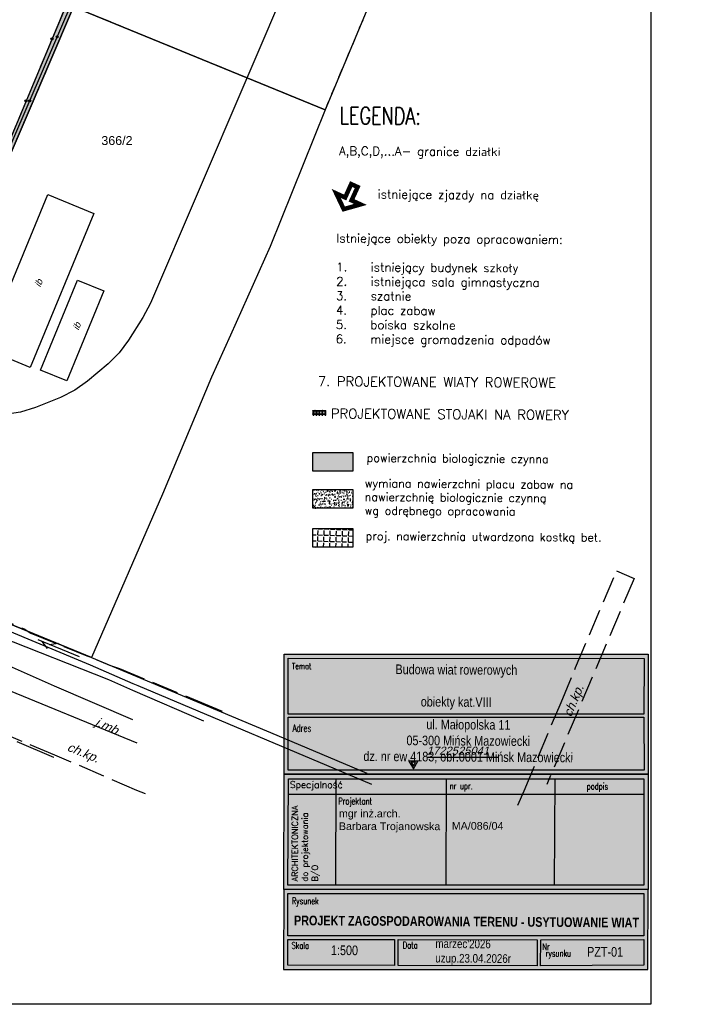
# Model space of a CAD drawing. Header units: inches. Extents: x -32878 to 1350, y -30866 to -1619.
# Tile 3 of 32: x -18038 to -10611, y -30866 to -19821. Entities that reach past the tile are written whole.
import ezdxf

# ---------------------------------------------------------------- set-up
doc = ezdxf.new("R2010")
doc.units = ezdxf.units.IN
doc.header["$MEASUREMENT"] = 0
for name, pattern in [('4001', [0]), ('4002', [2, 1, -1]), ('4003', [3, 2, -1]), ('4004', [4, 3, -1]), ('DASHED2', [0.375, 0.25, -0.125])]:
    doc.linetypes.add(name, pattern=pattern)
for name, color, linetype in [('-kis_wym', 7, 'Continuous'), ('BUDYNKI', 7, 'Continuous'), ('dim', 40, 'Continuous'), ('DROGI', 135, 'Continuous'), ('DZIALKI', 7, 'Continuous'), ('LINIE_NAPOWIETRZNE', 184, 'Continuous'), ('ODGIK_1', 7, 'Continuous'), ('OGRODZENIA', 9, 'Continuous'), ('OPIS', 2, 'Continuous'), ('OSNOWA', 7, 'Continuous'), ('RAMKA', 3, 'Continuous'), ('ROSLINNOSC', 104, 'Continuous'), ('SYSTEM', 250, 'Continuous'), ('UZ_KANALIZACJA', 14, 'Continuous'), ('UZ_TELEKOMUNIKACJA', 30, 'Continuous'), ('UZ_WODA', 140, 'Continuous'), ('UZYTKI', 7, 'Continuous'), ('ZIELEN', 84, 'Continuous')]:
    doc.layers.add(name, color=color, linetype=linetype)
doc.layers.add('area', color=6, linetype='Continuous', plot=False)
doc.layers.add('sc', color=4, linetype='Continuous', lineweight=30)
doc.styles.add('arialce', font='arial.ttf', dxfattribs={"width": 0.8})
doc.styles.add('ROMANS', font='romans')
doc.styles.get("Standard").update_dxf_attribs({"font": 'arial.ttf'})

# ---------------------------------------------------------------- blocks, each defined once
blk = doc.blocks.new('st5')
at = {"color": 7, "linetype": 'Continuous', "lineweight": 25}
for p, q in [((-144, -3), (-144, 0)), ((-144, 0), (0, 0)), ((-144, -3), (0, -3)), ((-144, -41), (-144, -38)), ((-144, -38), (0, -38)), ((-144, -41), (0, -41)), ((-143, -3), (-143, -5)), ((-143, -5), (-143, -34)), ((-143, -34), (-143, -36)), ((-143, -36), (-143, -38)), ((-143, -41), (-143, -53)), ((-143, -53), (-143, -54)), ((-141, -5), (-141, -3)), ((-141, -34), (-141, -5)), ((-141, -36), (-141, -34)), ((-141, -38), (-141, -36)), ((-141, -53), (-141, -41)), ((-135, -53), (-141, -53)), ((-141, -53), (-141, -53)), ((-141, -54), (-141, -53)), ((-141, -54), (-135, -54)), ((-135, -3), (-135, -5)), ((-135, -5), (-135, -34)), ((-135, -34), (-135, -36)), ((-135, -36), (-135, -38)), ((-135, -41), (-135, -53)), ((-135, -53), (-135, -53)), ((-135, -54), (-135, -53)), ((-133, -5), (-133, -3)), ((-133, -34), (-133, -5)), ((-133, -36), (-133, -34)), ((-133, -38), (-133, -36)), ((-133, -53), (-133, -41)), ((-133, -54), (-133, -53)), ((-110, -3), (-110, -5)), ((-110, -5), (-110, -34)), ((-110, -34), (-110, -37)), ((-110, -37), (-110, -38)), ((-110, -41), (-110, -53)), ((-110, -53), (-110, -54)), ((-108, -5), (-108, -3)), ((-108, -34), (-108, -5)), ((-108, -37), (-108, -34)), ((-108, -38), (-108, -37)), ((-108, -53), (-108, -41)), ((-102, -52), (-108, -52)), ((-108, -53), (-108, -53)), ((-108, -54), (-108, -53)), ((-108, -54), (-102, -54)), ((-102, -3), (-102, -5)), ((-102, -5), (-102, -34)), ((-102, -34), (-102, -37)), ((-102, -37), (-102, -38)), ((-102, -41), (-102, -53)), ((-102, -53), (-102, -53)), ((-102, -54), (-102, -53)), ((-100, -5), (-100, -3)), ((-100, -34), (-100, -5)), ((-100, -37), (-100, -34)), ((-100, -38), (-100, -37)), ((-100, -53), (-100, -41)), ((-100, -54), (-100, -53)), ((-77, -3), (-77, -5)), ((-77, -5), (-77, -34)), ((-77, -34), (-77, -36)), ((-77, -36), (-77, -38)), ((-77, -41), (-77, -53)), ((-77, -53), (-77, -54)), ((-75, -5), (-75, -3)), ((-75, -34), (-75, -5)), ((-75, -36), (-75, -34)), ((-75, -38), (-75, -36)), ((-75, -53), (-75, -41)), ((-69, -53), (-75, -53)), ((-75, -53), (-75, -53)), ((-75, -54), (-75, -53)), ((-75, -54), (-69, -54)), ((-69, -3), (-69, -5)), ((-69, -5), (-69, -34)), ((-69, -34), (-69, -36)), ((-69, -36), (-69, -38)), ((-69, -41), (-69, -53)), ((-69, -53), (-69, -53)), ((-69, -54), (-69, -53)), ((-67, -5), (-67, -3)), ((-67, -34), (-67, -5)), ((-67, -36), (-67, -34)), ((-67, -38), (-67, -36)), ((-67, -53), (-67, -41)), ((-67, -54), (-67, -53)), ((-44, -3), (-44, -5)), ((-44, -5), (-44, -34)), ((-44, -34), (-44, -37)), ((-44, -37), (-44, -38)), ((-44, -41), (-44, -53)), ((-44, -53), (-44, -54)), ((-42, -5), (-42, -3)), ((-42, -34), (-42, -5)), ((-42, -37), (-42, -34)), ((-42, -38), (-42, -37)), ((-42, -53), (-42, -41)), ((-36, -52), (-42, -52)), ((-42, -53), (-42, -53)), ((-42, -54), (-42, -53)), ((-42, -54), (-36, -54)), ((-36, -3), (-36, -5)), ((-36, -5), (-36, -34)), ((-36, -34), (-36, -37)), ((-36, -37), (-36, -38)), ((-36, -41), (-36, -53)), ((-36, -53), (-36, -53)), ((-36, -54), (-36, -53)), ((-34, -5), (-34, -3)), ((-34, -34), (-34, -5)), ((-34, -37), (-34, -34)), ((-34, -38), (-34, -37)), ((-34, -53), (-34, -41)), ((-34, -54), (-34, -53)), ((-11, -3), (-11, -5)), ((-11, -5), (-11, -34)), ((-11, -34), (-11, -36)), ((-11, -36), (-11, -38)), ((-11, -41), (-11, -53)), ((-11, -53), (-11, -54)), ((-9, -5), (-9, -3)), ((-9, -34), (-9, -5)), ((-9, -36), (-9, -34)), ((-9, -38), (-9, -36)), ((-9, -53), (-9, -41)), ((-3, -53), (-9, -53)), ((-9, -53), (-9, -53)), ((-9, -54), (-9, -53)), ((-9, -54), (-3, -54)), ((-3, -3), (-3, -5)), ((-3, -5), (-3, -34)), ((-3, -34), (-3, -36)), ((-3, -36), (-3, -38)), ((-3, -41), (-3, -53)), ((-3, -53), (-3, -53)), ((-3, -54), (-3, -53)), ((-1, -5), (-1, -3)), ((-1, -34), (-1, -5)), ((-1, -36), (-1, -34)), ((-1, -38), (-1, -36)), ((-1, -53), (-1, -41)), ((-1, -54), (-1, -53)), ((0, -3), (0, 0)), ((0, -41), (0, -38))]:
    blk.add_line(p, q, dxfattribs=at)
at = {"color": 8, "linetype": 'Continuous', "lineweight": 25, "flags": 128}
for points in [[(-143, -5), (-143, -5), (-143, -5), (-143, -5), (-143, -5), (-143, -5), (-142, -5), (-142, -5), (-142, -5), (-142, -5), (-142, -5), (-142, -5), (-141, -5), (-141, -5), (-141, -5), (-141, -5), (-141, -5)], [(-143, -34), (-143, -34), (-143, -34), (-143, -34), (-143, -34), (-143, -34), (-142, -34), (-142, -34), (-142, -34), (-142, -34), (-142, -34), (-142, -34), (-141, -34), (-141, -34), (-141, -34), (-141, -34), (-141, -34)], [(-143, -36), (-143, -36), (-143, -37), (-143, -37), (-143, -37), (-143, -37), (-142, -37), (-142, -37), (-142, -37), (-142, -37), (-142, -37), (-142, -37), (-141, -37), (-141, -37), (-141, -36), (-141, -36), (-141, -36)], [(-141, -53), (-141, -53), (-141, -53), (-141, -53), (-141, -53), (-142, -53), (-142, -54), (-142, -54), (-142, -54), (-142, -54), (-142, -54), (-143, -53), (-143, -53), (-143, -53), (-143, -53), (-143, -53), (-143, -53)], [(-135, -5), (-135, -5), (-135, -5), (-135, -5), (-134, -5), (-134, -5), (-134, -5), (-134, -5), (-134, -5), (-134, -5), (-133, -5), (-133, -5), (-133, -5), (-133, -5), (-133, -5), (-133, -5), (-133, -5)], [(-135, -34), (-135, -34), (-135, -34), (-135, -34), (-134, -34), (-134, -34), (-134, -34), (-134, -34), (-134, -34), (-134, -34), (-133, -34), (-133, -34), (-133, -34), (-133, -34), (-133, -34), (-133, -34), (-133, -34)], [(-135, -36), (-135, -36), (-135, -37), (-135, -37), (-134, -37), (-134, -37), (-134, -37), (-134, -37), (-134, -37), (-134, -37), (-133, -37), (-133, -37), (-133, -37), (-133, -37), (-133, -36), (-133, -36), (-133, -36)], [(-133, -53), (-133, -53), (-133, -53), (-133, -53), (-133, -53), (-133, -53), (-133, -54), (-134, -54), (-134, -54), (-134, -54), (-134, -54), (-134, -53), (-134, -53), (-135, -53), (-135, -53), (-135, -53), (-135, -53)], [(-110, -5), (-110, -5), (-110, -5), (-110, -5), (-110, -5), (-110, -5), (-109, -5), (-109, -5), (-109, -5), (-109, -5), (-109, -5), (-109, -5), (-108, -5), (-108, -5), (-108, -5), (-108, -5), (-108, -5)], [(-110, -34), (-110, -34), (-110, -34), (-110, -34), (-110, -34), (-110, -35), (-109, -35), (-109, -35), (-109, -35), (-109, -35), (-109, -35), (-109, -35), (-108, -34), (-108, -34), (-108, -34), (-108, -34), (-108, -34)], [(-110, -37), (-110, -37), (-110, -37), (-110, -37), (-110, -37), (-110, -38), (-109, -38), (-109, -38), (-109, -38), (-109, -38), (-109, -38), (-109, -38), (-108, -37), (-108, -37), (-108, -37), (-108, -37), (-108, -37)], [(-108, -53), (-108, -53), (-108, -53), (-108, -53), (-108, -53), (-109, -53), (-109, -54), (-109, -54), (-109, -54), (-109, -54), (-109, -54), (-110, -53), (-110, -53), (-110, -53), (-110, -53), (-110, -53), (-110, -53)], [(-102, -5), (-102, -5), (-102, -5), (-102, -5), (-101, -5), (-101, -5), (-101, -5), (-101, -5), (-101, -5), (-101, -5), (-100, -5), (-100, -5), (-100, -5), (-100, -5), (-100, -5), (-100, -5), (-100, -5)], [(-102, -34), (-102, -34), (-102, -34), (-102, -34), (-101, -34), (-101, -35), (-101, -35), (-101, -35), (-101, -35), (-101, -35), (-100, -35), (-100, -35), (-100, -34), (-100, -34), (-100, -34), (-100, -34), (-100, -34)], [(-102, -37), (-102, -37), (-102, -37), (-102, -37), (-101, -37), (-101, -38), (-101, -38), (-101, -38), (-101, -38), (-101, -38), (-100, -38), (-100, -38), (-100, -37), (-100, -37), (-100, -37), (-100, -37), (-100, -37)], [(-100, -53), (-100, -53), (-100, -53), (-100, -53), (-100, -53), (-100, -53), (-100, -54), (-101, -54), (-101, -54), (-101, -54), (-101, -54), (-101, -53), (-101, -53), (-102, -53), (-102, -53), (-102, -53), (-102, -53)], [(-77, -5), (-77, -5), (-77, -5), (-77, -5), (-77, -5), (-77, -5), (-76, -5), (-76, -5), (-76, -5), (-76, -5), (-76, -5), (-76, -5), (-75, -5), (-75, -5), (-75, -5), (-75, -5), (-75, -5)], [(-77, -34), (-77, -34), (-77, -34), (-77, -34), (-77, -34), (-77, -34), (-76, -34), (-76, -34), (-76, -34), (-76, -34), (-76, -34), (-76, -34), (-75, -34), (-75, -34), (-75, -34), (-75, -34), (-75, -34)], [(-77, -36), (-77, -36), (-77, -37), (-77, -37), (-77, -37), (-77, -37), (-76, -37), (-76, -37), (-76, -37), (-76, -37), (-76, -37), (-76, -37), (-75, -37), (-75, -37), (-75, -36), (-75, -36), (-75, -36)], [(-75, -53), (-75, -53), (-75, -53), (-75, -53), (-75, -53), (-76, -53), (-76, -54), (-76, -54), (-76, -54), (-76, -54), (-76, -54), (-77, -53), (-77, -53), (-77, -53), (-77, -53), (-77, -53), (-77, -53)], [(-69, -5), (-69, -5), (-69, -5), (-69, -5), (-68, -5), (-68, -5), (-68, -5), (-68, -5), (-68, -5), (-68, -5), (-67, -5), (-67, -5), (-67, -5), (-67, -5), (-67, -5), (-67, -5), (-67, -5)], [(-69, -34), (-69, -34), (-69, -34), (-69, -34), (-68, -34), (-68, -34), (-68, -34), (-68, -34), (-68, -34), (-68, -34), (-67, -34), (-67, -34), (-67, -34), (-67, -34), (-67, -34), (-67, -34), (-67, -34)], [(-69, -36), (-69, -36), (-69, -37), (-69, -37), (-68, -37), (-68, -37), (-68, -37), (-68, -37), (-68, -37), (-68, -37), (-67, -37), (-67, -37), (-67, -37), (-67, -37), (-67, -36), (-67, -36), (-67, -36)], [(-67, -53), (-67, -53), (-67, -53), (-67, -53), (-67, -53), (-67, -53), (-67, -54), (-68, -54), (-68, -54), (-68, -54), (-68, -54), (-68, -53), (-68, -53), (-69, -53), (-69, -53), (-69, -53), (-69, -53)], [(-44, -5), (-44, -5), (-44, -5), (-44, -5), (-44, -5), (-44, -5), (-43, -5), (-43, -5), (-43, -5), (-43, -5), (-43, -5), (-43, -5), (-42, -5), (-42, -5), (-42, -5), (-42, -5), (-42, -5)], [(-44, -34), (-44, -34), (-44, -34), (-44, -34), (-44, -34), (-44, -35), (-43, -35), (-43, -35), (-43, -35), (-43, -35), (-43, -35), (-43, -35), (-42, -34), (-42, -34), (-42, -34), (-42, -34), (-42, -34)], [(-44, -37), (-44, -37), (-44, -37), (-44, -37), (-44, -37), (-44, -38), (-43, -38), (-43, -38), (-43, -38), (-43, -38), (-43, -38), (-43, -38), (-42, -37), (-42, -37), (-42, -37), (-42, -37), (-42, -37)], [(-42, -53), (-42, -53), (-42, -53), (-42, -53), (-42, -53), (-43, -53), (-43, -54), (-43, -54), (-43, -54), (-43, -54), (-43, -54), (-44, -53), (-44, -53), (-44, -53), (-44, -53), (-44, -53), (-44, -53), (-44, -53)], [(-36, -5), (-36, -5), (-36, -5), (-36, -5), (-35, -5), (-35, -5), (-35, -5), (-35, -5), (-35, -5), (-35, -5), (-34, -5), (-34, -5), (-34, -5), (-34, -5), (-34, -5), (-34, -5), (-34, -5)], [(-36, -34), (-36, -34), (-36, -34), (-36, -34), (-35, -34), (-35, -35), (-35, -35), (-35, -35), (-35, -35), (-35, -35), (-34, -35), (-34, -35), (-34, -34), (-34, -34), (-34, -34), (-34, -34), (-34, -34)], [(-36, -37), (-36, -37), (-36, -37), (-36, -37), (-35, -37), (-35, -38), (-35, -38), (-35, -38), (-35, -38), (-35, -38), (-34, -38), (-34, -38), (-34, -37), (-34, -37), (-34, -37), (-34, -37), (-34, -37)], [(-34, -53), (-34, -53), (-34, -53), (-34, -53), (-34, -53), (-34, -53), (-34, -54), (-35, -54), (-35, -54), (-35, -54), (-35, -54), (-35, -53), (-35, -53), (-36, -53), (-36, -53), (-36, -53), (-36, -53), (-36, -53)], [(-11, -5), (-11, -5), (-11, -5), (-11, -5), (-11, -5), (-11, -5), (-10, -5), (-10, -5), (-10, -5), (-10, -5), (-10, -5), (-10, -5), (-9, -5), (-9, -5), (-9, -5), (-9, -5), (-9, -5)], [(-11, -34), (-11, -34), (-11, -34), (-11, -34), (-11, -34), (-11, -34), (-10, -34), (-10, -34), (-10, -34), (-10, -34), (-10, -34), (-10, -34), (-9, -34), (-9, -34), (-9, -34), (-9, -34), (-9, -34)], [(-11, -36), (-11, -36), (-11, -37), (-11, -37), (-11, -37), (-11, -37), (-10, -37), (-10, -37), (-10, -37), (-10, -37), (-10, -37), (-10, -37), (-9, -37), (-9, -37), (-9, -36), (-9, -36), (-9, -36)], [(-9, -53), (-9, -53), (-9, -53), (-9, -53), (-9, -53), (-10, -53), (-10, -54), (-10, -54), (-10, -54), (-10, -54), (-10, -54), (-11, -53), (-11, -53), (-11, -53), (-11, -53), (-11, -53), (-11, -53)], [(-3, -5), (-3, -5), (-3, -5), (-3, -5), (-2, -5), (-2, -5), (-2, -5), (-2, -5), (-2, -5), (-2, -5), (-1, -5), (-1, -5), (-1, -5), (-1, -5), (-1, -5), (-1, -5), (-1, -5)], [(-3, -34), (-3, -34), (-3, -34), (-3, -34), (-2, -34), (-2, -34), (-2, -34), (-2, -34), (-2, -34), (-2, -34), (-1, -34), (-1, -34), (-1, -34), (-1, -34), (-1, -34), (-1, -34), (-1, -34)], [(-3, -36), (-3, -36), (-3, -37), (-3, -37), (-2, -37), (-2, -37), (-2, -37), (-2, -37), (-2, -37), (-2, -37), (-1, -37), (-1, -37), (-1, -37), (-1, -37), (-1, -36), (-1, -36), (-1, -36)], [(-1, -53), (-1, -53), (-1, -53), (-1, -53), (-1, -53), (-1, -53), (-1, -54), (-2, -54), (-2, -54), (-2, -54), (-2, -54), (-2, -53), (-2, -53), (-3, -53), (-3, -53), (-3, -53), (-3, -53)]]:
    blk.add_lwpolyline(points, dxfattribs=at)
at = {"color": 7, "linetype": 'Continuous', "lineweight": 25}
for centre in [(-138, -2), (-138, -40), (-121, -2), (-121, -40), (-105, -2), (-105, -40), (-72, -2), (-72, -40), (-39, -2), (-39, -40), (-22, -2), (-22, -40), (-6, -2), (-6, -40)]:
    blk.add_circle(centre, 0.5, dxfattribs=at)
for centre in [(-142, -54), (-134, -54), (-109, -54), (-101, -54), (-76, -54), (-68, -54), (-43, -54), (-35, -54), (-10, -54), (-2, -54)]:
    blk.add_arc(centre, 0.9, 180, 0, dxfattribs=at)
blk = doc.blocks.new('1281')
at = {"layer": 'OGRODZENIA', "color": 184, "linetype": 'Continuous'}
for radius in [0.24, 0.16, 0.08]:
    blk.add_circle((0, 0), radius, dxfattribs=at)
blk = doc.blocks.new('1367')
at = {"layer": 'LINIE_NAPOWIETRZNE', "color": 30, "linetype": 'Continuous'}
for p, q in [((-1, 7.8), (0, 9.53)), ((0, 0.5), (0, 10.5)), ((0, 7.8), (1.04, 5.99))]:
    blk.add_line(p, q, dxfattribs=at)
blk = doc.blocks.new('1001')
at = {"layer": 'SYSTEM', "color": 250, "linetype": 'Continuous'}
blk.add_line((0, 0), (0, 0), dxfattribs=at)
blk = doc.blocks.new('1116')
at = {"layer": 'OSNOWA', "color": 7, "linetype": 'Continuous'}
for p, q in [((1, 0.58), (-1, 0.58)), ((-1, 0.58), (0, -1.15)), ((0.5, 0.29), (-0.5, 0.29)), ((-0.5, 0.29), (0, -0.57)), ((0, -1.15), (1, 0.58)), ((0, -0.57), (0.5, 0.29))]:
    blk.add_line(p, q, dxfattribs=at)
blk = doc.blocks.new('nxsd')
at = {"layer": 'BUDYNKI', "color": 7, "linetype": '4001'}
for points in [[(58.75, -31.71, 0), (53.61, -29.58, 0), (60.75, -12.3, 0), (65.89, -14.42, 0), (58.75, -31.71, 0)], [(62.86, -33.21, 0), (59.93, -32.01, 0), (64.07, -21.89, 0), (67.01, -23.09, 0), (62.86, -33.21, 0)]]:
    blk.add_polyline3d(points, dxfattribs=at)
at = {"layer": 'DROGI', "color": 8, "linetype": '4004'}
for p, q in [((119.89, -65.37), (124.48, -54.52)), ((124.48, -54.52, 159), (126.45, -55.37, 158.83)), ((126.45, -55.37), (116.66, -78.49)), ((54.1, -59.36), (58.07, -61)), ((58.07, -61), (58.83, -61.49)), ((58.83, -61.49, 159.36), (67.64, -65.08, 159.32)), ((67.64, -65.08, 159.32), (68.77, -65.48, 159.26)), ((68.77, -65.48), (77.53, -69.1)), ((118.27, -69.26), (119.89, -65.37)), ((57.66, -73.56), (47.89, -69.51)), ((77.53, -69.1), (80.7, -70.43)), ((114.12, -79.17), (118.27, -69.26)), ((61.54, -75.17), (57.66, -73.56)), ((70.7, -79.15), (61.54, -75.17)), ((71.7, -79.51), (70.7, -79.15)), ((113.42, -80.78), (114.12, -79.17))]:
    blk.add_line(p, q, dxfattribs=at)
at = {"layer": 'DZIALKI', "color": 7, "linetype": '4001'}
for p, q in [((97.42, 10.56), (91.81, -2.8)), ((52.9, -16.27), (63.61, 8.76)), ((63.61, 8.76), (52.9, -16.27)), ((91.81, -2.8), (63.61, 8.76)), ((63.61, 8.76), (91.81, -2.8)), ((91.81, -2.8), (85.66, -18.13)), ((85.66, -18.13), (81.2, -28.09)), ((81.2, -28.09), (79.1, -32.78)), ((79.1, -32.78), (73.6, -45.89)), ((73.6, -45.89), (65.64, -64.24)), ((37.96, -52.81), (65.64, -64.24)), ((65.64, -64.24), (37.96, -52.81)), ((65.64, -64.24), (86.4, -72.95)), ((61.43, -75.44), (57.29, -73.69)), ((86.4, -72.95), (96.51, -77.2))]:
    blk.add_line(p, q, dxfattribs=at)
at = {"layer": 'ODGIK_1', "color": 230, "linetype": '4001'}
for points in [[(82.93, 0.5, 0), (72.23, -24.5, 0), (71.4, -26.08, 0), (69.79, -28.65, 0), (68.75, -30.06, 0), (67.49, -31.29, 0), (65.17, -33.24, 0), (63.75, -34.26, 0), (62.17, -35.05, 0), (59.37, -36.18, 0), (57.69, -36.71, 0), (55.97, -36.99, 0)], [(109.19, 61.93, 0), (82.93, 0.5, 0)]]:
    blk.add_polyline3d(points, dxfattribs=at)
at = {"layer": 'OGRODZENIA', "color": 184, "linetype": '4001'}
for p, q in [((52.53, -16.13), (89.58, 69.98)), ((64.12, 12.12), (52.49, -15.7))]:
    blk.add_line(p, q, dxfattribs=at)
at = {"layer": 'OSNOWA', "color": 7, "linetype": 'Continuous'}
blk.add_line((103.21, -75.4, 159.57), (111.31, -75.4, 159.57), dxfattribs=at)
at = {"layer": 'ROSLINNOSC', "color": 7, "linetype": '4003'}
blk.add_polyline3d([(6.88, 36.32, 0), (64.12, 12.12, 139.53), (52.49, -15.7, 159.79), (-4.8, 8.44, 160.25), (6.88, 36.32, 0)], dxfattribs=at)
at = {"layer": 'UZ_KANALIZACJA', "color": 14, "linetype": '4001'}
for p, q in [((70.74, -73.85), (33.71, -58.65)), ((61.5, -67.43), (54.75, -64.44)), ((70.25, -71.21), (61.5, -67.43))]:
    blk.add_line(p, q, dxfattribs=at)
at = {"layer": 'UZ_TELEKOMUNIKACJA', "color": 30, "linetype": '4001'}
for p, q in [((10.35, -41.93), (65.48, -65.07)), ((65.48, -65.07), (70.27, -67.13)), ((70.27, -67.13), (70.83, -67.37)), ((70.83, -67.37), (97.01, -78.43))]:
    blk.add_line(p, q, dxfattribs=at)
at = {"layer": 'UZ_WODA', "color": 5, "linetype": '4001'}
for p, q in [((55.21, -61.84), (67.54, -66.69)), ((67.54, -66.69), (70.24, -67.88)), ((70.24, -67.88), (78.18, -71.35))]:
    blk.add_line(p, q, dxfattribs=at)
at = {"layer": 'UZYTKI', "color": 184, "linetype": '4002'}
for points in [[(25.74, -4.99, 0), (-2.78, 7.06, 0), (-14.5, -19.88, 0), (-40.63, -9.08, 0), (-29.69, 18.22, 0), (-19.37, 43.95, 0), (-13.97, 57.11, 0), (-4.62, 79.88, 0), (5.86, 105.4, 0), (89.89, 70.22, 0), (63.61, 8.76, 0), (52.9, -16.27, 0), (25.74, -4.99, 0)], [(104.54, 27.56, 0), (91.81, -2.8, 0), (63.61, 8.76, 0), (89.89, 70.22, 0), (117.57, 58.75, 0), (104.54, 27.56, 0)]]:
    blk.add_polyline3d(points, dxfattribs=at)
at = {"layer": 'DZIALKI', "color": 7, "xscale": 0.5, "yscale": 0.5, "zscale": 0.5}
for p in [(91.81, -2.8), (91.81, -2.8), (91.81, -2.8), (91.81, -2.8), (85.66, -18.13), (85.66, -18.13), (81.2, -28.09), (81.2, -28.09), (79.1, -32.78), (79.1, -32.78), (73.6, -45.89), (73.6, -45.89), (65.64, -64.24), (65.64, -64.24), (65.64, -64.24), (65.64, -64.24), (86.4, -72.95), (86.4, -72.95), (61.43, -75.44), (61.43, -75.44), (96.51, -77.2), (96.51, -77.2), (114.12, -79.17), (114.12, -79.17)]:
    blk.add_blockref('1001', p, dxfattribs=at)
at = {"layer": 'LINIE_NAPOWIETRZNE', "color": 30, "xscale": 0.4999999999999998, "yscale": 0.4999999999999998, "zscale": 0.4999999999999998, "rotation": 68.003379}
blk.add_blockref('1367', (64.52, -64.23), dxfattribs=at)
at = {"layer": 'OGRODZENIA', "color": 184, "xscale": 0.5, "yscale": 0.5, "zscale": 0.5}
for p in [(61.21, 5.17), (61.79, 5.4), (58.3, -1.79), (58.71, -1.78)]:
    blk.add_blockref('1281', p, dxfattribs=at)
at = {"layer": 'OSNOWA', "color": 7, "xscale": 0.5, "yscale": 0.5, "zscale": 0.5}
blk.add_blockref('1116', (101.71, -76.13, 159.57), dxfattribs=at)
at = {"layer": 'BUDYNKI', "color": 7, "oblique": 15}
for rotation, p in [(67.1515, (59.89, -22.75)), (67.3036, (64.17, -27.59))]:
    blk.add_text('ib', height=0.75, rotation=rotation, dxfattribs=at).set_placement(p)
at = {"layer": 'DROGI', "color": 8, "oblique": 15}
for s, rotation, p in [('ch.kp.', 67.2855, (119.4, -70.98)), ('j.mb.', 335.7461, (65.96, -71.82)), ('ch.kp.', 337.5791, (62.81, -74.64))]:
    blk.add_text(s, height=1, rotation=rotation, dxfattribs=at).set_placement(p)
at = {"layer": 'DZIALKI', "color": 7}
blk.add_text('366/2', height=1, dxfattribs=at).set_placement((66.74, -6.74))
at = {"layer": 'OSNOWA', "color": 7, "oblique": 15}
blk.add_text('1722525041', height=0.9, dxfattribs=at).set_placement((103.21, -75.13, 159.57))

msp = doc.modelspace()

# ---------------------------------------------------------------- hatches: boundary and pattern name
at = {"layer": '-kis_wym', "true_color": 0xfffefa}
h = msp.add_hatch(color=7, dxfattribs=at)
h.dxf.hatch_style = 1
h.paths.add_polyline_path([(-15073.904, -26938.242), (-10995.486, -26938.242), (-10995.486, -30479.123), (-15073.904, -30479.123)])
at = {"layer": 'UZYTKI', "ltscale": 100}
h = msp.add_hatch(dxfattribs=at)
h.set_pattern_fill('ANGLE', color=256, scale=250, angle=-1.9483799)
h.set_pattern_definition([(358.05162, (-2223.295, -6763.346), (2.33744, 68.71025), [50, -18.75]), (88.05162, (-2223.295, -6763.346), (-68.71025, 2.33744), [50, -18.75])])
h.paths.add_polyline_path([(-14754.409, -25530.471), (-14304.409, -25530.471), (-14304.409, -25737.471), (-14754.409, -25737.471)])
at = {"layer": 'ZIELEN', "transparency": 33554483}
h = msp.add_hatch(color=256, dxfattribs=at)
h.dxf.hatch_style = 1
edge = h.paths.add_edge_path(flags=16)
edge.add_arc((-21869.089, -11314.918), 24.995, 0, 360)
edge = h.paths.add_edge_path(flags=16)
edge.add_arc((-22074.089, -11229.918), 24.995, 0, 360)
edge = h.paths.add_edge_path(flags=16)
edge.add_arc((-21980.089, -10994.918), 24.995, 0, 360)
edge = h.paths.add_edge_path(flags=16)
edge.add_arc((-21777.089, -11073.918), 25.035, 0, 360)
h.paths.add_polyline_path([(-21929.089, -10601.918), (-22227.089, -11288.918), (-21836.089, -11446.918), (-21786.089, -11342.918), (-21526.089, -10770.918), (-21741.613, -10680.537), (-21815.02, -10649.753)])
h.paths.add_polyline_path([(-21212.989, -11823.418), (-21584.589, -11991.318), (-21702.189, -12274.618), (-21564.089, -12329.918), (-21558.74, -12317.063), (-18615.089, -13541.918), (-18600.089, -13504.918), (-18476.033, -13559.762), (-18488.089, -13592.918), (-18384.368, -13635.126), (-18147.874, -13103.014)])
h.paths.add_polyline_path([(-20356.789, -14863.618), (-20446.532, -15081.629), (-22309.089, -14314.918), (-22265.689, -14215.318), (-22119.189, -14138.318)], flags=17)
h.paths.add_polyline_path([(-22799.346, -16699.365), (-22850.089, -16677.918), (-22888.089, -16766.918), (-23196.089, -15970.918), (-20704.089, -16992.918), (-20916.389, -17495.214), (-20962.141, -17475.66), (-20866.089, -17250.918), (-22706.089, -16475.918)], flags=17)
h.paths.add_polyline_path([(-17300.089, -13607.918), (-17354.089, -13738.918), (-17264.089, -13759.918), (-17205.089, -13726.918), (-17214.089, -13671.918)], flags=17)
h.paths.add_polyline_path([(-19738.984, -12497.665), (-19372.089, -12649.918), (-19525.089, -13015.918), (-19892.089, -12864.918)], flags=16)
h.paths.add_polyline_path([(-17261.089, -13989.918), (-15809.089, -13816.918), (-15747.089, -13858.918), (-15976.089, -14394.918), (-16196.489, -14437.918), (-16682.53, -14233.384)], flags=17)
h.paths.add_polyline_path([(-16146.089, -13694.918), (-16958.089, -13801.918), (-16953.089, -13674.918), (-16880.089, -13530.918), (-16726.089, -13411.918), (-16567.089, -13372.918), (-16409.089, -13388.918), (-16264.089, -13474.918), (-16187.089, -13581.918)])
h.paths.add_polyline_path([(-16908.101, -12690.845), (-17215.089, -13406.918), (-17147.089, -13435.918), (-17065.089, -13453.918), (-16989.089, -13438.918), (-16931.089, -13394.918), (-16873.089, -13346.918), (-16782.089, -13295.918), (-16824.089, -13204.918), (-16709.089, -13164.918), (-16593.089, -13145.918), (-16579.089, -13244.918), (-16468.089, -13246.918), (-16354.089, -13271.918), (-16323.089, -13176.918), (-16205.573, -13234.68), (-16104.089, -13310.918), (-16177.089, -13381.918), (-16078.089, -13494.918), (-16003.089, -13564.918), (-15905.089, -13614.918), (-15799.089, -13623.918), (-15707.089, -13601.918), (-15618.249, -13558.995), (-15517.089, -13345.918), (-15356.089, -13344.918), (-16064.089, -13050.918), (-16089.089, -13110.918), (-16296.089, -13021.918), (-16271.089, -12964.918)])
h.paths.add_polyline_path([(-18937.389, -18454.218), (-19010.889, -18648.518), (-17385.489, -19340.418), (-18548.089, -22122.718), (-24424.553, -19647.512), (-24332.057, -20039.218), (-25363.089, -22492.918), (-25247.089, -22540.918), (-24075.089, -19846.918), (-18507.089, -22179.918), (-14808.089, -13530.918), (-14979.089, -13507.918), (-15071.33, -13723.334), (-15241.926, -14121.738), (-15879.889, -15611.618), (-17376.089, -19105.918)])
h.paths.add_polyline_path([(-18159.089, -16112.918), (-19031.289, -18213.118), (-18921.489, -18258.818), (-18273.089, -16738.918), (-17628.089, -17007.918), (-17517.089, -17037.918), (-17401.089, -17041.918), (-17280.089, -17016.918), (-17161.089, -16958.918), (-17041.089, -16844.918), (-16979.089, -16732.918), (-17386.089, -16553.918), (-17008.089, -15674.918), (-16997.589, -15642.418), (-17834.089, -15293.918)], flags=17)
h.paths.add_polyline_path([(-24956.089, -18407.918), (-24908.089, -18278.918), (-24675.089, -18367.918), (-24445.089, -18464.918), (-24494.089, -18594.918), (-24724.089, -18496.918)], flags=16)
h.paths.add_polyline_path([(-23336.089, -16061.918), (-23994.089, -16540.918), (-24634.789, -18152.118), (-24989.889, -18009.718), (-25241.889, -18641.718), (-24430.789, -18968.718), (-23299.689, -16196.418)], flags=17)
h.paths.add_polyline_path([(-20327.289, -11270.318), (-20527.089, -11741.918), (-21365.089, -11391.918), (-21416.044, -11512.937), (-18677.089, -12659.918), (-18615.089, -12518.918), (-18708.089, -12478.918), (-18669.089, -12386.918), (-18806.089, -12327.918), (-18825.089, -12372.918), (-20214.089, -11792.918), (-20251.089, -11885.918), (-20436.089, -11808.918), (-20359.089, -11624.918), (-20175.089, -11701.918), (-20194.089, -11746.918), (-18852.085, -12308.909), (-18832.089, -12262.918), (-18648.089, -12339.918), (-18609.089, -12248.918), (-18378.089, -12347.918), (-18417.089, -12438.918), (-18233.089, -12517.918), (-18351.089, -12794.917), (-18397.088, -12775.915), (-18299.089, -12545.918), (-18437.089, -12486.918), (-18477.089, -12577.918), (-18569.089, -12538.918), (-18629.089, -12678.918), (-18397.089, -12775.918), (-18351.089, -12794.918), (-17951.089, -12962.918), (-17701.628, -12364.052), (-18478.989, -12049.818)])
h.paths.add_polyline_path([(-23992.089, -18454.918), (-23936.089, -18476.918), (-24014.089, -18658.918), (-24068.089, -18636.918)], flags=16)
h.paths.add_polyline_path([(-23475.089, -17184.918), (-23420.089, -17206.918), (-23494.089, -17388.918), (-23549.027, -17368.94)], flags=16)
h.paths.add_polyline_path([(-23754.089, -18025.918), (-23807.089, -18004.918), (-23734.089, -17819.918), (-23678.089, -17840.918)], flags=16)
h.paths.add_polyline_path([(-23296.989, -16741.918), (-24225.089, -18998.518), (-24013.303, -19079.212), (-23108.889, -16920.818), (-22984.489, -16973.418), (-23028.089, -16855.218)], flags=17)
h.paths.add_polyline_path([(-22049.089, -13533.918), (-22131.589, -13764.918), (-22110.189, -13856.018), (-20267.189, -14648.218), (-20136.289, -14333.418)], flags=17)
h.paths.add_polyline_path([(-22615.089, -12943.918), (-22695.689, -12750.318), (-22671.189, -12683.518), (-23879.389, -12243.018), (-23032.594, -10136.273), (-23227.655, -10053.26), (-25194.089, -14841.918), (-25734.089, -16157.918), (-26766.089, -18730.918), (-27860.089, -21460.918), (-27570.06, -21580.792), (-25551.089, -22415.918), (-24546.796, -20081.46), (-24678.889, -19542.818), (-25774.989, -22282.618), (-27563.377, -21564.082), (-26362.889, -18562.418), (-26208.089, -18197.918), (-25766.089, -18368.918), (-24813.089, -16013.918), (-24037.089, -16312.918), (-23135.783, -15655.637), (-23339.484, -15572.561), (-23016.835, -14788.306), (-22777.222, -14886.792), (-22760.089, -14844.918), (-22805.089, -14749.918), (-23047.954, -14663.345), (-23215.819, -14603.506), (-23547.089, -14473.918), (-23734.089, -14988.918), (-23873.964, -14937.576), (-24030.089, -15362.918), (-24884.19, -15051.881), (-23969.089, -12507.918), (-22783.089, -12930.918), (-23190.089, -14069.918), (-23378.089, -14003.918), (-23491.151, -14325.972), (-23159.889, -14445.418), (-22952.489, -14525.168), (-22745.089, -14604.918), (-22641.089, -14570.918), (-22636.479, -14559.734), (-22880.775, -14459.031), (-22557.675, -13675.015), (-22313.946, -13775.45), (-22224.795, -13559.317), (-22469.197, -13458.571), (-22302.753, -13056.312)])
h.paths.add_polyline_path([(-22138.689, -12860.718), (-21746.289, -11930.118), (-21911.989, -11680.318), (-22354.789, -12782.318)])
h = msp.add_hatch(color=256, dxfattribs=at)
h.dxf.hatch_style = 1
h.paths.add_polyline_path([(-14754.409, -24678.177), (-14304.409, -24678.177), (-14304.409, -24885.177), (-14754.409, -24885.177)])
at = {"layer": 'ZIELEN'}
h = msp.add_hatch(dxfattribs=at)
h.set_pattern_fill('AR-CONC', color=256, scale=10, angle=358)
h.set_pattern_definition([(48, (-2223.295, -6325.05), (71.46332, -8.7746), [7.5, -82.5]), (353, (-2223.295, -6325.05), (-11.24157, 75.65763), [6, -66]), (98.45144, (-2217.34, -6325.78), (60.22175, 66.88303), [6.37402, -70.1142]), (44.1842, (-2222.6, -6305.06), (106.08147, -20.26646), [11.25, -123.75]), (94.63564, (-2213.76, -6306.75), (96.8089, 94.0906), [9.56103, -105.1714]), (349.18416, (-2222.6, -6305.06), (96.8089, 94.0906), [9, -99]), (19, (-2212.78, -6310.41), (58.24922, -42.32054), [7.5, -82.5]), (324, (-2212.78, -6310.41), (26.84745, 71.62167), [6, -66]), (69.45144, (-2207.92, -6313.94), (85.09667, 29.30113), [6.37402, -70.1142]), (35.5, (-2223.295, -6325.052), (2.377028, 33.22667), [0, -65.2, 0, -67, 0, -66.25]), (5.5, (-2223.295, -6325.052), (27.667405, 38.499045), [0, -38.2, 0, -63.7, 0, -25.25]), (325.5, (-2245.58, -6324.274), (53.27101, -4.117127), [0, -25, 0, -78, 0, -103.5]), (315.5, (-2255.575, -6323.925), (58.63245, 7.96911), [0, -32.5, 0, -51.8, 0, -73.5])])
h.paths.add_polyline_path([(-14754.409, -25092.177), (-14304.409, -25092.177), (-14304.409, -25299.177), (-14754.409, -25299.177)])

# ---------------------------------------------------------------- linework, layer by layer
at = {"layer": '-kis_wym'}
for points in [[(-14754.409, -25092.177), (-14304.409, -25092.177), (-14304.409, -25299.177), (-14754.409, -25299.177)], [(-14754.409, -25530.471), (-14304.409, -25530.471), (-14304.409, -25737.471), (-14754.409, -25737.471)]]:
    msp.add_lwpolyline(points, close=True, dxfattribs=at)
at = {"layer": 'area', "color": 1}
msp.add_lwpolyline([(-31532.08, -30866.118), (-31532.08, -1618.691), (-10962.681, -1618.691), (-10962.681, -30866.118)], close=True, dxfattribs=at)
at = {"layer": 'dim', "color": 10, "const_width": 3.172}
msp.add_lwpolyline([(-23211.089, -10012.918), (-24259.089, -12564.918), (-25194.089, -14841.918), (-25734.089, -16157.918), (-26766.089, -18730.918), (-27860.089, -21460.918), (-25247.089, -22540.918), (-24075.089, -19846.918), (-18507.089, -22179.918), (-14808.089, -13530.918)], close=True, dxfattribs=at)
at = {"layer": 'RAMKA', "color": 1}
for p, q in [((-14493.706, -28335.485), (-14498.685, -29531.387)), ((-13257.172, -28333.067), (-13262.151, -29528.969)), ((-12040.922, -28334.707), (-12045.901, -29530.609)), ((-15026.58, -28509.269), (-11043.74, -28509.328)), ((-11023.86, -29579.168), (-15050.856, -29579.044))]:
    msp.add_line(p, q, dxfattribs=at)
at = {"layer": 'RAMKA', "color": 3}
for points in [[(-15073.904, -26938.242), (-10995.667, -26938.459), (-10995.668, -28284.903), (-15073.904, -28284.686)], [(-10995.667, -29579.214), (-15079.046, -29578.997), (-15073.904, -28284.686), (-10995.667, -28284.903)], [(-15080.538, -30476.276), (-10995.932, -30476.493), (-10995.667, -29579.214), (-15079.046, -29578.997)]]:
    msp.add_lwpolyline(points, close=True, dxfattribs=at)
at = {"layer": 'RAMKA', "color": 1}
for points in [[(-15029.891, -26985.038), (-11039.681, -26985.255), (-11041.384, -27609.986), (-15029.891, -27609.769)], [(-15029.891, -27645.769), (-11041.384, -27645.986), (-11039.682, -28240.889), (-15029.891, -28240.672)], [(-15026.291, -28335.477), (-11043.45, -28335.536), (-11043.287, -29531.438), (-15031.269, -29531.379)], [(-15031.418, -29621.488), (-11043.436, -29621.547), (-11044.23, -30098.66), (-15032.212, -30098.601)], [(-15032.277, -30137.614), (-13835.995, -30139.604), (-13836.479, -30430.648), (-15032.761, -30428.658)], [(-13796.981, -30139.669), (-12237.401, -30142.263), (-12237.885, -30433.307), (-13797.465, -30430.713)], [(-13796.981, -30139.669), (-12237.401, -30142.263), (-12237.885, -30433.307), (-13797.465, -30430.713)], [(-12198.386, -30142.328), (-11044.295, -30137.673), (-11043.551, -30428.716), (-12198.871, -30433.372)], [(-12198.386, -30142.328), (-11044.295, -30137.673), (-11043.551, -30428.716), (-12198.871, -30433.372)]]:
    msp.add_lwpolyline(points, close=True, dxfattribs=at)
at = {"layer": 'sc', "const_width": 50}
msp.add_lwpolyline([(-14489.721, -21770.635), (-14390.494, -21816.091), (-14322.445, -21665.62), (-14250.366, -21698.551), (-14318.607, -21847.917), (-14218.876, -21893.481), (-14406.499, -21946.606)], close=True, dxfattribs=at)
at = {"layer": 'ZIELEN'}
for points in [[(-18937.389, -18454.218), (-19010.889, -18648.518), (-17385.489, -19340.418), (-18548.089, -22122.718), (-24424.553, -19647.512), (-24332.057, -20039.218), (-25363.089, -22492.918), (-25247.089, -22540.918), (-24075.089, -19846.918), (-18507.089, -22179.918), (-14808.089, -13530.918), (-14979.089, -13507.918), (-15071.33, -13723.334), (-15241.926, -14121.738), (-15879.889, -15611.618), (-17376.089, -19105.918)], [(-14754.409, -24678.177), (-14304.409, -24678.177), (-14304.409, -24885.177), (-14754.409, -24885.177)]]:
    msp.add_lwpolyline(points, close=True, dxfattribs=at)

# ---------------------------------------------------------------- block references
at = {"layer": 'area', "xscale": 100, "yscale": 100, "zscale": 100}
msp.add_blockref('nxsd', (-23797.089, -20552.918), dxfattribs=at)
at = {"layer": 'sc', "linetype": 'DASHED2', "ltscale": 300}
msp.add_blockref('st5', (-14607.185, -24204.418), dxfattribs=at)

# ---------------------------------------------------------------- texts
at = {"layer": 'OPIS', "color": 4, "linetype": 'Continuous', "style": 'ROMANS', "width": 0.75}
msp.add_text('LEGENDA:', height=192.6914, rotation=359.6260735, dxfattribs=at).set_placement((-14453.286, -20993.091, -815.104))
at = {"layer": 'OPIS', "color": 2, "char_height": 96.85547, "attachment_point": 1, "rotation": 359.6260735, "style": 'ROMANS'}
for s, width, gutter_width, insert in [('A,B,C,D,...A- granice działki', 3009.37818, 100, (-14458.907, -21243.733)), ('istniejące zjazdy na działkę', 2983.71567, 5, (-14025.228, -21730.778)), ('Istniejące obiekty poza opracowaniem:\\P\\P1.^Iistniejący budynek szkoły\\P2.^Iistniejąca sala gimnastyczna\\P3.^Iszatnie\\P4.^Iplac zabaw\\P5.^Iboiska szkolne \\P6.^Imiejsce gromadzenia odpadów\\P^I', 4460.78647, 100, (-14487.948, -22223.771))]:
    msp.add_mtext_dynamic_manual_height_columns(s, width=width, gutter_width=gutter_width, heights=[0], dxfattribs=dict(at, insert=insert))
at = {"layer": 'OPIS', "color": 4, "linetype": 'Continuous', "insert": (-14696.345, -23822.573), "char_height": 108.33973, "attachment_point": 1, "rotation": 359.6260735, "style": 'ROMANS'}
msp.add_mtext_dynamic_manual_height_columns('7. PROJEKTOWANE WIATY ROWEROWE \\P  \\P  PROJEKTOWANE STOJAKI NA ROWERY', width=3893.09332, gutter_width=100, heights=[0], dxfattribs=at)
at = {"layer": 'OPIS', "color": 2, "linetype": 'Continuous', "char_height": 91.75781, "attachment_point": 1, "rotation": 359.6260735, "style": 'ROMANS'}
for s, insert, width in [('powierzchnia biologicznie czynna', (-14149.216, -24690.726), 2512.086), ('wymiana nawierzchni placu zabaw na nawierzchnię biologicznie czynną \\Pwg odrębnego opracowania', (-14169.616, -24975.687), 3038.33463), ('proj. nawierzchnia utwardzona kostką bet.', (-14159.597, -25566.597), 3038.33463)]:
    msp.add_mtext(s, dxfattribs=dict(at, insert=insert, width=width))
at = {"layer": 'OPIS', "color": 2, "attachment_point": 1, "rotation": 359.6260735, "style": 'arialce'}
for s, insert, char_height, width in [('\\pxqc,t25;Budowa wiat rowerowych \\P\\Pobiekty kat.VIII', (-15372.55, -27043.813), 108.33973, 4458.91397), ('\\pxqc;ul. Małopolska 11\\P{\\C256;05-300 Mińsk Mazowiecki\\P\\pt25;}dz. nr ew.4183, obr.0001 Mińsk Mazowiecki', (-15239.23, -27660.421), 108.33973, 4460.78647), ('{\\fArial|b1|i0|c238|p34;PROJEKT ZAGOSPODAROWANIA TERENU - USYTUOWANIE WIAT }', (-14963.455, -29870.415, 15419), 108.33973, 4460.78647), ("marzec'2026\\Puzup.23.04.2026r", (-13378.439, -30136.543, -15084.1), 97.50576, 4014.70782), ('{\\fArial|b0|i0|c238|p34;1:500}', (-14548.862, -30205.098), 108.33973, 4460.78647), ('{\\fArial|b0|i0|c238|p34;PZT-01}', (-11678.239, -30221.983), 108.33973, 4460.78647)]:
    msp.add_mtext(s, dxfattribs=dict(at, insert=insert, char_height=char_height, width=width))
at = {"layer": 'RAMKA', "color": 1, "style": 'ROMANS', "width": 0.7}
for s, height, p in [('Temat', 68.9754, (-14986.936, -27106.751)), ('Adres', 81.6442, (-14979.217, -27808.804))]:
    msp.add_text(s, height=height, dxfattribs=at).set_placement(p)
for s, p in [('podpis', (-11682.144, -28457.593)), (' nr upr. ', (-13255.556, -28454.017)), ('Projektant', (-14467.256, -28623.777)), ('Rysunek', (-14987.731, -29743.518)), ('Skala', (-14990.785, -30243.282)), ('Data', (-13744.38, -30239.616)), ('Data', (-13744.38, -30239.616)), ('   Nr', (-12298.39, -30256.702)), ('rysunku', (-12141.634, -30331.232)), ('rysunku', (-12141.634, -30331.232))]:
    msp.add_text(s, height=74.7484, rotation=359.9047019, dxfattribs=at).set_placement(p)
at = {"layer": 'RAMKA', "color": 1, "attachment_point": 1, "style": 'ROMANS'}
for s, width, insert, char_height, rotation in [('Specjalność', 95.0277, (-15010.307, -28364.598), 74.74838, 359.9047019), ('ARCHITEKTONICZNA\\Pdo projektowania \\PB/O', 986.53097, (-14988.34, -29489.157), 67.41301, 89.9047019)]:
    msp.add_mtext_dynamic_manual_height_columns(s, width=width, gutter_width=5.418, heights=[0], dxfattribs=dict(at, insert=insert, char_height=char_height, rotation=rotation))
at = {"layer": 'RAMKA', "ltscale": 100, "char_height": 85.62961, "attachment_point": 1, "rotation": 359.9047019}
for s, insert, width in [('{\\fArial|b0|i0|c238|p34;mgr inż.arch. \\PBarbara Trojanowska\\P\\fTimes New Roman|b0|i0|c238|p18;\\P^I^I^I^I}', (-14460.015, -28682.434), 2034.15958), ('{\\fArial|b0|i0|c238|p34;MA/086/04\\fTimes New Roman|b0|i0|c0|p18;\\P^I^I^I^I}', (-13194.786, -28821.162), 3455.59837)]:
    msp.add_mtext(s, dxfattribs=dict(at, insert=insert, width=width))

doc.saveas('drawing.dxf')
